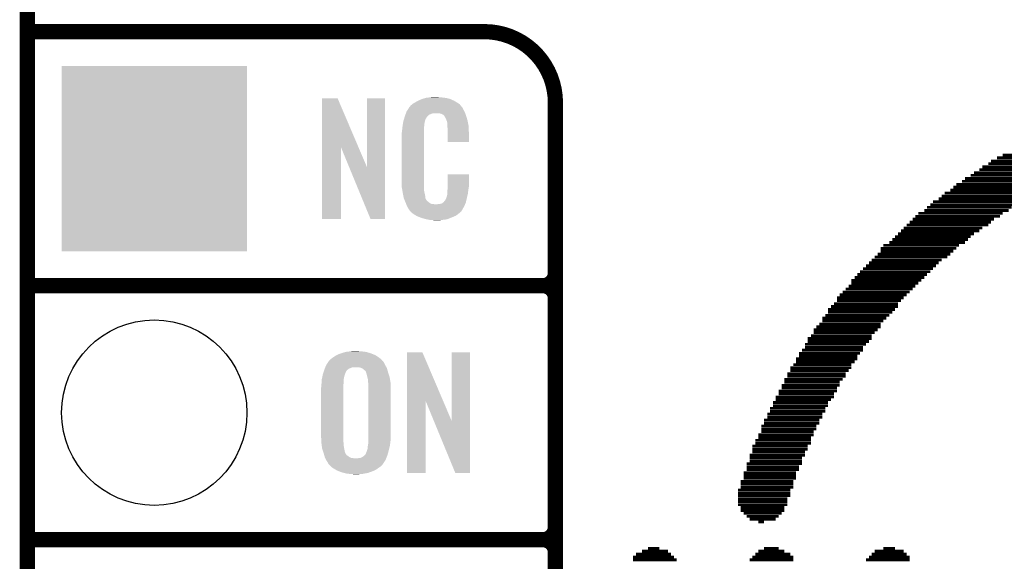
# Model space of a CAD drawing. Extents: x -0.05 to 0.95, y -0.15 to 1.54.
# Tile 7 of 32: x -0.05 to 0.33, y 0.54 to 0.75. Entities that reach past the tile are written whole.
import ezdxf

# ---------------------------------------------------------------- set-up
doc = ezdxf.new("R2010")
doc.units = 0
doc.layers.get('0').update_dxf_attribs({"linetype": 'CONTINUOUS'})
for name, color, linetype in [('GEOMAGNETIC_2_CLICK_V101_GKO', 5, 'CONTINUOUS'), ('GEOMAGNETIC_2_CLICK_V101_GTO', 14, 'CONTINUOUS'), ('GEOMAGNETIC_2_CLICK_V101_GTS', 12, 'CONTINUOUS')]:
    doc.layers.add(name, color=color, linetype=linetype)

# ---------------------------------------------------------------- blocks, each defined once
blk = doc.blocks.new('ROUND_41')
blk.add_circle((0, 0), 0.0365)
blk = doc.blocks.new('SQUARE_42')
blk.add_solid([(0.0365, 0.0365), (0.0365, -0.0365), (-0.0365, 0.0365), (-0.0365, -0.0365)])

msp = doc.modelspace()

# ---------------------------------------------------------------- linework, layer by layer
at = {"layer": 'GEOMAGNETIC_2_CLICK_V101_GKO', "const_width": 0.006}
msp.add_lwpolyline([(-0.05, -0.15), (-0.05, 1.45)], dxfattribs=at)
at = {"layer": 'GEOMAGNETIC_2_CLICK_V101_GTO'}
for points, const_width in [([(-0.05, 0.75), (0.13, 0.75)], 0.006), ([(0.158, -0.022), (0.158, 0.722)], 0.006), ([(0.3342, 0.7014), (0.3812, 0.7014)], 0.0011), ([(0.3285, 0.698), (0.372, 0.698)], 0.0011), ([(0.3296, 0.6991), (0.3743, 0.6991)], 0.0011), ([(0.3319, 0.7003), (0.3778, 0.7003)], 0.0011), ([(0.3228, 0.6945), (0.364, 0.6945)], 0.0011), ([(0.325, 0.6957), (0.3663, 0.6957)], 0.0011), ([(0.3262, 0.6968), (0.3686, 0.6968)], 0.0011), ([(0.3159, 0.6899), (0.3537, 0.6899)], 0.0011), ([(0.3182, 0.6911), (0.356, 0.6911)], 0.0011), ([(0.3193, 0.6922), (0.3583, 0.6922)], 0.0011), ([(0.3216, 0.6934), (0.3617, 0.6934)], 0.0011), ([(0.3113, 0.6865), (0.348, 0.6865)], 0.0011), ([(0.3136, 0.6876), (0.3503, 0.6876)], 0.0011), ([(0.3147, 0.6888), (0.3526, 0.6888)], 0.0011), ([(0.3067, 0.6831), (0.3422, 0.6831)], 0.0011), ([(0.309, 0.6842), (0.3434, 0.6842)], 0.0011), ([(0.3101, 0.6853), (0.3457, 0.6853)], 0.0011), ([(0.301, 0.6785), (0.3342, 0.6785)], 0.0011), ([(0.3033, 0.6796), (0.3365, 0.6796)], 0.0011), ([(0.3044, 0.6808), (0.3377, 0.6808)], 0.0011), ([(0.3056, 0.6819), (0.3399, 0.6819)], 0.0011), ([(0.2975, 0.675), (0.3296, 0.675)], 0.0011), ([(0.2987, 0.6762), (0.3308, 0.6762)], 0.0011), ([(0.2998, 0.6773), (0.3331, 0.6773)], 0.0011), ([(0.2929, 0.6704), (0.3228, 0.6704)], 0.0011), ([(0.2941, 0.6716), (0.325, 0.6716)], 0.0011), ([(0.2952, 0.6727), (0.3262, 0.6727)], 0.0011), ([(0.2964, 0.6739), (0.3285, 0.6739)], 0.0011), ([(0.2895, 0.667), (0.3193, 0.667)], 0.0011), ([(0.2907, 0.6682), (0.3205, 0.6682)], 0.0011), ([(0.2918, 0.6693), (0.3216, 0.6693)], 0.0011), ([(0.2861, 0.6647), (0.3159, 0.6647)], 0.0011), ([(0.2861, 0.6636), (0.3147, 0.6636)], 0.0011), ([(0.2872, 0.6659), (0.317, 0.6659)], 0.0011), ([(0.2815, 0.659), (0.309, 0.659)], 0.0011), ([(0.2826, 0.6601), (0.3101, 0.6601)], 0.0011), ([(0.2838, 0.6613), (0.3124, 0.6613)], 0.0011), ([(0.2849, 0.6624), (0.3136, 0.6624)], 0.0011), ([(0.278, 0.6555), (0.3056, 0.6555)], 0.0011), ([(0.2792, 0.6567), (0.3067, 0.6567)], 0.0011), ([(0.2803, 0.6578), (0.3079, 0.6578)], 0.0011), ([(-0.05, 0.65), (0.153, 0.65)], 0.006), ([(-0.05, 0.65), (0.153, 0.65)], 0.006), ([(0.2746, 0.6521), (0.3021, 0.6521)], 0.0011), ([(0.2746, 0.651), (0.301, 0.651)], 0.0011), ([(0.2758, 0.6532), (0.3033, 0.6532)], 0.0011), ([(0.2769, 0.6544), (0.3044, 0.6544)], 0.0011), ([(0.158, 0.555), (0.158, 0.645)], 0.006), ([(0.2712, 0.6475), (0.2975, 0.6475)], 0.0011), ([(0.2723, 0.6487), (0.2987, 0.6487)], 0.0011), ([(0.2735, 0.6498), (0.2998, 0.6498)], 0.0011), ([(0.2689, 0.6452), (0.2952, 0.6452)], 0.0011), ([(0.2689, 0.6441), (0.2941, 0.6441)], 0.0011), ([(0.27, 0.6464), (0.2964, 0.6464)], 0.0011), ([(0.2654, 0.6406), (0.2918, 0.6406)], 0.0011), ([(0.2654, 0.6395), (0.2907, 0.6395)], 0.0011), ([(0.2666, 0.6418), (0.2929, 0.6418)], 0.0011), ([(0.2677, 0.6429), (0.2929, 0.6429)], 0.0011), ([(0.2631, 0.6372), (0.2884, 0.6372)], 0.0011), ([(0.2631, 0.6361), (0.2872, 0.6361)], 0.0011), ([(0.2643, 0.6383), (0.2895, 0.6383)], 0.0011), ([(0.2597, 0.6326), (0.2849, 0.6326)], 0.0011), ([(0.2608, 0.6338), (0.2861, 0.6338)], 0.0011), ([(0.262, 0.6349), (0.2861, 0.6349)], 0.0011), ([(0.2574, 0.6292), (0.2826, 0.6292)], 0.0011), ([(0.2574, 0.628), (0.2815, 0.628)], 0.0011), ([(0.2586, 0.6303), (0.2826, 0.6303)], 0.0011), ([(0.2597, 0.6315), (0.2838, 0.6315)], 0.0011), ([(0.2551, 0.6246), (0.2792, 0.6246)], 0.0011), ([(0.2563, 0.6269), (0.2803, 0.6269)], 0.0011), ([(0.2563, 0.6257), (0.2792, 0.6257)], 0.0011), ([(0.2528, 0.6212), (0.2769, 0.6212)], 0.0011), ([(0.2528, 0.62), (0.2758, 0.62)], 0.0011), ([(0.254, 0.6234), (0.278, 0.6234)], 0.0011), ([(0.254, 0.6223), (0.2769, 0.6223)], 0.0011), ([(0.2505, 0.6177), (0.2746, 0.6177)], 0.0011), ([(0.2505, 0.6166), (0.2735, 0.6166)], 0.0011), ([(0.2517, 0.6189), (0.2746, 0.6189)], 0.0011), ([(0.2482, 0.6131), (0.2712, 0.6131)], 0.0011), ([(0.2494, 0.6154), (0.2723, 0.6154)], 0.0011), ([(0.2494, 0.6143), (0.2723, 0.6143)], 0.0011), ([(0.2459, 0.6085), (0.2689, 0.6085)], 0.0011), ([(0.2471, 0.6108), (0.27, 0.6108)], 0.0011), ([(0.2471, 0.6097), (0.2689, 0.6097)], 0.0011), ([(0.2482, 0.612), (0.27, 0.612)], 0.0011), ([(0.2448, 0.6062), (0.2677, 0.6062)], 0.0011), ([(0.2448, 0.6051), (0.2666, 0.6051)], 0.0011), ([(0.2459, 0.6074), (0.2677, 0.6074)], 0.0011), ([(0.2425, 0.6017), (0.2643, 0.6017)], 0.0011), ([(0.2437, 0.604), (0.2654, 0.604)], 0.0011), ([(0.2437, 0.6028), (0.2654, 0.6028)], 0.0011), ([(0.2402, 0.5971), (0.262, 0.5971)], 0.0011), ([(0.2414, 0.5994), (0.2631, 0.5994)], 0.0011), ([(0.2414, 0.5982), (0.2631, 0.5982)], 0.0011), ([(0.2425, 0.6005), (0.2643, 0.6005)], 0.0011), ([(0.2391, 0.5948), (0.2608, 0.5948)], 0.0011), ([(0.2391, 0.5936), (0.2608, 0.5936)], 0.0011), ([(0.2402, 0.5959), (0.262, 0.5959)], 0.0011), ([(0.2368, 0.5891), (0.2586, 0.5891)], 0.0011), ([(0.2379, 0.5913), (0.2597, 0.5913)], 0.0011), ([(0.2379, 0.5902), (0.2586, 0.5902)], 0.0011), ([(0.2391, 0.5925), (0.2597, 0.5925)], 0.0011), ([(0.2356, 0.5868), (0.2574, 0.5868)], 0.0011), ([(0.2356, 0.5856), (0.2574, 0.5856)], 0.0011), ([(0.2368, 0.5879), (0.2586, 0.5879)], 0.0011), ([(0.2345, 0.5833), (0.2563, 0.5833)], 0.0011), ([(0.2345, 0.5822), (0.2551, 0.5822)], 0.0011), ([(0.2356, 0.5845), (0.2563, 0.5845)], 0.0011), ([(0.2333, 0.5799), (0.2551, 0.5799)], 0.0011), ([(0.2333, 0.5787), (0.254, 0.5787)], 0.0011), ([(0.2333, 0.5776), (0.254, 0.5776)], 0.0011), ([(0.2345, 0.581), (0.2551, 0.581)], 0.0011), ([(0.2322, 0.5764), (0.2528, 0.5764)], 0.0011), ([(0.2322, 0.5753), (0.2528, 0.5753)], 0.0011), ([(0.2322, 0.5742), (0.2528, 0.5742)], 0.0011), ([(0.2299, 0.5696), (0.2505, 0.5696)], 0.0011), ([(0.231, 0.573), (0.2517, 0.573)], 0.0011), ([(0.231, 0.5719), (0.2517, 0.5719)], 0.0011), ([(0.231, 0.5707), (0.2517, 0.5707)], 0.0011), ([(0.2299, 0.5684), (0.2505, 0.5684)], 0.0011), ([(0.2299, 0.5673), (0.2505, 0.5673)], 0.0011), ([(0.2299, 0.5661), (0.2494, 0.5661)], 0.0011), ([(0.2299, 0.565), (0.2494, 0.565)], 0.0011), ([(0.2299, 0.5638), (0.2494, 0.5638)], 0.0011), ([(0.231, 0.5627), (0.2482, 0.5627)], 0.0011), ([(0.231, 0.5615), (0.2482, 0.5615)], 0.0011), ([(0.2322, 0.5604), (0.2471, 0.5604)], 0.0011), ([(0.2333, 0.5592), (0.2459, 0.5592)], 0.0011), ([(0.2345, 0.5581), (0.2448, 0.5581)], 0.0011), ([(0.2379, 0.557), (0.2402, 0.557)], 0.0011), ([(-0.05, 0.55), (0.153, 0.55)], 0.006), ([(-0.05, 0.55), (0.153, 0.55)], 0.006), ([(0.158, 0.455), (0.158, 0.545)], 0.006), ([(0.1944, 0.5466), (0.1989, 0.5466)], 0.0011), ([(0.2402, 0.5466), (0.2459, 0.5466)], 0.0011), ([(0.2872, 0.5466), (0.2918, 0.5466)], 0.0011), ([(0.1886, 0.5432), (0.2047, 0.5432)], 0.0011), ([(0.1898, 0.5443), (0.2035, 0.5443)], 0.0011), ([(0.1921, 0.5455), (0.2024, 0.5455)], 0.0011), ([(0.2356, 0.5432), (0.2517, 0.5432)], 0.0011), ([(0.2368, 0.5443), (0.2505, 0.5443)], 0.0011), ([(0.2379, 0.5455), (0.2482, 0.5455)], 0.0011), ([(0.2815, 0.5432), (0.2975, 0.5432)], 0.0011), ([(0.2826, 0.5443), (0.2964, 0.5443)], 0.0011), ([(0.2838, 0.5455), (0.2952, 0.5455)], 0.0011), ([(0.1886, 0.5421), (0.2058, 0.5421)], 0.0011), ([(0.2345, 0.5421), (0.2517, 0.5421)], 0.0011), ([(0.2803, 0.5421), (0.2975, 0.5421)], 0.0011)]:
    msp.add_lwpolyline(points, dxfattribs=dict(at, const_width=const_width))
at = {"layer": 'GEOMAGNETIC_2_CLICK_V101_GTO', "const_width": 0.006}
for points in [[(0.158, 0.722, 0.414214), (0.13, 0.75)], [(0.153, 0.65, 0.414214), (0.158, 0.655)], [(0.158, 0.645, 0.414214), (0.153, 0.65)], [(0.158, 0.645, 0.414214), (0.153, 0.65)], [(0.153, 0.55, 0.414214), (0.158, 0.555)], [(0.158, 0.545, 0.414214), (0.153, 0.55)], [(0.158, 0.545, 0.414214), (0.153, 0.55)]]:
    msp.add_lwpolyline(points, format="xyb", dxfattribs=at)
at = {"layer": 'GEOMAGNETIC_2_CLICK_V101_GTO'}
for points in [[(0.0661, 0.7046), (0.0661, 0.7238), (0.08039, 0.7046), (0.0722, 0.7238)], [(0.0661, 0.7238), (0.0661, 0.7238), (0.0722, 0.7238), (0.0661, 0.7238)], [(0.0838, 0.6966), (0.0838, 0.7238), (0.0909, 0.6966), (0.0909, 0.7238)], [(0.0838, 0.7238), (0.0838, 0.7238), (0.0909, 0.7238), (0.0838, 0.7238)], [(0.101, 0.7209), (0.10157, 0.7214), (0.12073, 0.7209), (0.1203, 0.7214)], [(0.10157, 0.7214), (0.1018, 0.7216), (0.1203, 0.7214), (0.12002, 0.7216)], [(0.1018, 0.7216), (0.10231, 0.7219), (0.12002, 0.7216), (0.1196, 0.7219)], [(0.10231, 0.7219), (0.103, 0.7223), (0.1196, 0.7219), (0.11893, 0.7223)], [(0.103, 0.7223), (0.10393, 0.7228), (0.11893, 0.7223), (0.1181, 0.7228)], [(0.10393, 0.7228), (0.1043, 0.723), (0.1181, 0.7228), (0.11764, 0.723)], [(0.1043, 0.723), (0.1053, 0.7234), (0.11764, 0.723), (0.11673, 0.7234)], [(0.1053, 0.7234), (0.1056, 0.7235), (0.11673, 0.7234), (0.1165, 0.7235)], [(0.1056, 0.7235), (0.1062, 0.7237), (0.1165, 0.7235), (0.1157, 0.7237)], [(0.1062, 0.7237), (0.10687, 0.7239), (0.1157, 0.7237), (0.1149, 0.7239)], [(0.10687, 0.7239), (0.1072, 0.724), (0.1149, 0.7239), (0.1141, 0.724)], [(0.1072, 0.724), (0.1084, 0.7241), (0.1141, 0.724), (0.1133, 0.7241)], [(0.1084, 0.7241), (0.109, 0.7242), (0.1133, 0.7241), (0.1127, 0.7242)], [(0.109, 0.7242), (0.1096, 0.7243), (0.1121, 0.7242), (0.1116, 0.7243)], [(0.09892, 0.7173), (0.09914, 0.7179), (0.1083, 0.7173), (0.1098, 0.7179)], [(0.09914, 0.7179), (0.09922, 0.7181), (0.12247, 0.7179), (0.1224, 0.7181)], [(0.09914, 0.7179), (0.09914, 0.7179), (0.1098, 0.7179), (0.1117, 0.7179)], [(0.09922, 0.7181), (0.0994, 0.7186), (0.1224, 0.7181), (0.12213, 0.7186)], [(0.0994, 0.7186), (0.09979, 0.7192), (0.12213, 0.7186), (0.1218, 0.7192)], [(0.09979, 0.7192), (0.10037, 0.7201), (0.1218, 0.7192), (0.1214, 0.7201)], [(0.10037, 0.7201), (0.1005, 0.7203), (0.1214, 0.7201), (0.1212, 0.7203)], [(0.1005, 0.7203), (0.1005, 0.7204), (0.1212, 0.7203), (0.1211, 0.7204)], [(0.1006, 0.7204), (0.10068, 0.7205), (0.1211, 0.7204), (0.121, 0.7205)], [(0.10068, 0.7205), (0.10084, 0.7207), (0.121, 0.7205), (0.1209, 0.7207)], [(0.10084, 0.7207), (0.101, 0.7209), (0.1209, 0.7207), (0.12073, 0.7209)], [(0.1124, 0.7178), (0.1117, 0.7179), (0.12251, 0.7178), (0.12247, 0.7179)], [(0.1129, 0.7177), (0.1124, 0.7178), (0.12254, 0.7177), (0.12251, 0.7178)], [(0.1139, 0.7172), (0.1129, 0.7177), (0.12272, 0.7172), (0.12254, 0.7177)], [(0.09786, 0.7132), (0.09794, 0.7137), (0.1064, 0.7132), (0.1064, 0.7137)], [(0.09794, 0.7137), (0.09801, 0.7141), (0.1064, 0.7137), (0.1065, 0.7141)], [(0.09801, 0.7141), (0.09804, 0.7143), (0.1065, 0.7141), (0.1065, 0.7143)], [(0.09804, 0.7143), (0.0981, 0.7147), (0.1065, 0.7143), (0.10661, 0.7147)], [(0.0981, 0.7147), (0.09831, 0.7154), (0.10661, 0.7147), (0.1068, 0.7154)], [(0.09831, 0.7154), (0.09858, 0.7163), (0.1068, 0.7154), (0.1073, 0.7163)], [(0.09858, 0.7163), (0.0987, 0.7167), (0.1073, 0.7163), (0.1077, 0.7167)], [(0.0987, 0.7167), (0.09892, 0.7173), (0.1077, 0.7167), (0.1083, 0.7173)], [(0.1141, 0.717), (0.1139, 0.7172), (0.12279, 0.717), (0.12272, 0.7172)], [(0.11431, 0.7167), (0.1141, 0.717), (0.1229, 0.7167), (0.12279, 0.717)], [(0.1146, 0.7163), (0.11431, 0.7167), (0.12302, 0.7163), (0.1229, 0.7167)], [(0.115, 0.7154), (0.1146, 0.7163), (0.12328, 0.7154), (0.12302, 0.7163)], [(0.11516, 0.715), (0.115, 0.7154), (0.1234, 0.715), (0.12328, 0.7154)], [(0.1152, 0.7149), (0.11516, 0.715), (0.12342, 0.7149), (0.1234, 0.715)], [(0.1153, 0.7147), (0.1152, 0.7149), (0.12346, 0.7147), (0.12342, 0.7149)], [(0.1153, 0.7146), (0.1153, 0.7147), (0.12348, 0.7146), (0.12346, 0.7147)], [(0.1154, 0.7141), (0.1153, 0.7146), (0.12357, 0.7141), (0.12348, 0.7146)], [(0.1154, 0.7134), (0.1154, 0.7141), (0.1237, 0.7134), (0.12357, 0.7141)], [(0.0975, 0.7103), (0.0976, 0.711), (0.1062, 0.7103), (0.1062, 0.711)], [(0.0975, 0.7096), (0.0975, 0.7103), (0.1062, 0.7096), (0.1062, 0.7103)], [(0.0976, 0.711), (0.09761, 0.7111), (0.1062, 0.711), (0.1062, 0.7111)], [(0.09761, 0.7111), (0.0977, 0.7119), (0.1062, 0.7111), (0.1063, 0.7119)], [(0.0977, 0.7119), (0.09779, 0.7127), (0.1063, 0.7119), (0.1063, 0.7127)], [(0.09779, 0.7127), (0.0978, 0.7128), (0.1063, 0.7127), (0.10632, 0.7128)], [(0.0978, 0.7128), (0.09786, 0.7132), (0.10632, 0.7128), (0.1064, 0.7132)], [(0.11544, 0.7129), (0.1154, 0.7134), (0.1238, 0.7129), (0.1237, 0.7134)], [(0.1155, 0.7121), (0.11544, 0.7129), (0.12383, 0.7121), (0.1238, 0.7129)], [(0.1155, 0.7106), (0.1155, 0.7121), (0.1239, 0.7106), (0.12383, 0.7121)], [(0.1155, 0.7066), (0.1155, 0.7106), (0.1239, 0.7066), (0.1239, 0.7106)], [(0.0974, 0.7091), (0.0975, 0.7096), (0.1062, 0.7091), (0.1062, 0.7096)], [(0.0974, 0.6914), (0.0974, 0.7091), (0.1062, 0.6914), (0.1062, 0.7091)], [(0.0661, 0.6762), (0.0661, 0.7046), (0.0735, 0.6762), (0.0735, 0.7046)], [(0.07679, 0.6966), (0.0735, 0.7046), (0.0838, 0.6966), (0.08039, 0.7046)], [(0.0852, 0.6762), (0.07679, 0.6966), (0.0909, 0.6762), (0.0909, 0.6966)], [(0.09749, 0.6889), (0.0974, 0.6914), (0.1062, 0.6889), (0.1062, 0.6914)], [(0.1155, 0.6889), (0.1155, 0.6938), (0.1239, 0.6889), (0.1239, 0.6938)], [(0.1155, 0.6938), (0.1155, 0.6938), (0.1239, 0.6938), (0.1155, 0.6938)], [(0.0975, 0.6887), (0.09749, 0.6889), (0.10623, 0.6887), (0.1062, 0.6889)], [(0.09759, 0.6882), (0.0975, 0.6887), (0.1063, 0.6882), (0.10623, 0.6887)], [(0.09774, 0.6873), (0.09759, 0.6882), (0.1063, 0.6873), (0.1063, 0.6882)], [(0.0979, 0.6864), (0.09774, 0.6873), (0.10649, 0.6864), (0.1063, 0.6873)], [(0.1154, 0.687), (0.11547, 0.6876), (0.12362, 0.687), (0.1237, 0.6876)], [(0.1154, 0.6861), (0.1154, 0.687), (0.1235, 0.6861), (0.12362, 0.687)], [(0.11547, 0.6876), (0.1155, 0.6878), (0.1237, 0.6876), (0.12373, 0.6878)], [(0.1155, 0.6883), (0.1155, 0.6889), (0.1238, 0.6883), (0.1239, 0.6889)], [(0.1155, 0.6878), (0.1155, 0.6883), (0.12373, 0.6878), (0.1238, 0.6883)], [(0.0981, 0.6854), (0.0979, 0.6864), (0.1067, 0.6854), (0.10649, 0.6864)], [(0.09828, 0.6845), (0.0981, 0.6854), (0.1068, 0.6845), (0.1067, 0.6854)], [(0.0983, 0.6844), (0.09828, 0.6845), (0.10685, 0.6844), (0.1068, 0.6845)], [(0.09859, 0.6837), (0.0983, 0.6844), (0.1072, 0.6837), (0.10685, 0.6844)], [(0.09863, 0.6836), (0.09859, 0.6837), (0.1073, 0.6836), (0.1072, 0.6837)], [(0.09871, 0.6834), (0.09863, 0.6836), (0.1074, 0.6834), (0.1073, 0.6836)], [(0.09879, 0.6832), (0.09871, 0.6834), (0.1077, 0.6832), (0.1074, 0.6834)], [(0.09892, 0.6829), (0.09879, 0.6832), (0.108, 0.6829), (0.1077, 0.6832)], [(0.099, 0.6827), (0.09892, 0.6829), (0.1083, 0.6827), (0.108, 0.6829)], [(0.09908, 0.6825), (0.099, 0.6827), (0.1086, 0.6825), (0.1083, 0.6827)], [(0.1131, 0.6823), (0.1136, 0.6826), (0.12256, 0.6823), (0.1227, 0.6826)], [(0.1136, 0.6826), (0.114, 0.6829), (0.1227, 0.6826), (0.12277, 0.6829)], [(0.1141, 0.6831), (0.1145, 0.6835), (0.12281, 0.6831), (0.1229, 0.6835)], [(0.1141, 0.6829), (0.1141, 0.6831), (0.12277, 0.6829), (0.12281, 0.6831)], [(0.1145, 0.6835), (0.115, 0.6844), (0.1229, 0.6835), (0.1231, 0.6844)], [(0.115, 0.6844), (0.1153, 0.6854), (0.1231, 0.6844), (0.12334, 0.6854)], [(0.1153, 0.6855), (0.1154, 0.6857), (0.12336, 0.6855), (0.12341, 0.6857)], [(0.1153, 0.6854), (0.1153, 0.6855), (0.12334, 0.6854), (0.12336, 0.6855)], [(0.1154, 0.6857), (0.1154, 0.6861), (0.12341, 0.6857), (0.1235, 0.6861)], [(0.09919, 0.6822), (0.09908, 0.6825), (0.1092, 0.6822), (0.1086, 0.6825)], [(0.09927, 0.682), (0.09919, 0.6822), (0.111, 0.682), (0.1092, 0.6822)], [(0.0995, 0.6814), (0.09927, 0.682), (0.12214, 0.6814), (0.12242, 0.682)], [(0.09978, 0.6809), (0.0995, 0.6814), (0.1219, 0.6809), (0.12214, 0.6814)], [(0.1, 0.6805), (0.09978, 0.6809), (0.12166, 0.6805), (0.1219, 0.6809)], [(0.1004, 0.6799), (0.1, 0.6805), (0.1213, 0.6799), (0.12166, 0.6805)], [(0.1005, 0.6798), (0.1004, 0.6799), (0.12124, 0.6798), (0.1213, 0.6799)], [(0.1005, 0.6797), (0.1005, 0.6798), (0.12118, 0.6797), (0.12124, 0.6798)], [(0.10076, 0.6794), (0.1005, 0.6797), (0.121, 0.6794), (0.12118, 0.6797)], [(0.10093, 0.6792), (0.10076, 0.6794), (0.1209, 0.6792), (0.121, 0.6794)], [(0.1011, 0.679), (0.10093, 0.6792), (0.12065, 0.679), (0.1209, 0.6792)], [(0.10133, 0.6788), (0.1011, 0.679), (0.1204, 0.6788), (0.12065, 0.679)], [(0.1018, 0.6784), (0.10133, 0.6788), (0.11993, 0.6784), (0.1204, 0.6788)], [(0.1114, 0.682), (0.1117, 0.6821), (0.12242, 0.682), (0.12246, 0.6821)], [(0.1121, 0.6821), (0.1131, 0.6823), (0.12246, 0.6821), (0.12256, 0.6823)], [(0.10212, 0.6782), (0.1018, 0.6784), (0.1197, 0.6782), (0.11993, 0.6784)], [(0.10324, 0.6775), (0.10212, 0.6782), (0.1187, 0.6775), (0.1197, 0.6782)], [(0.1034, 0.6774), (0.10324, 0.6775), (0.11847, 0.6774), (0.1187, 0.6775)], [(0.10469, 0.6769), (0.1034, 0.6774), (0.1173, 0.6769), (0.11847, 0.6774)], [(0.1052, 0.6767), (0.10469, 0.6769), (0.11679, 0.6767), (0.1173, 0.6769)], [(0.1069, 0.6762), (0.1052, 0.6767), (0.1155, 0.6762), (0.11679, 0.6767)], [(0.10797, 0.676), (0.1069, 0.6762), (0.1146, 0.676), (0.1155, 0.6762)], [(0.1085, 0.6759), (0.10797, 0.676), (0.1135, 0.6759), (0.1146, 0.676)], [(0.1092, 0.6758), (0.1085, 0.6759), (0.1129, 0.6758), (0.1135, 0.6759)], [(0.1103, 0.6757), (0.1098, 0.6758), (0.1123, 0.6757), (0.1129, 0.6758)], [(0.0688, 0.6204), (0.0695, 0.6211), (0.0899, 0.6204), (0.0893, 0.6211)], [(0.0695, 0.6211), (0.0702, 0.6216), (0.0893, 0.6211), (0.08863, 0.6216)], [(0.0702, 0.6216), (0.07035, 0.6217), (0.08863, 0.6216), (0.0885, 0.6217)], [(0.07035, 0.6217), (0.0714, 0.6224), (0.0885, 0.6217), (0.08745, 0.6224)], [(0.0714, 0.6224), (0.072, 0.6227), (0.08745, 0.6224), (0.087, 0.6227)], [(0.072, 0.6227), (0.0728, 0.6231), (0.087, 0.6227), (0.08597, 0.6231)], [(0.0728, 0.6231), (0.0737, 0.6234), (0.08597, 0.6231), (0.0852, 0.6234)], [(0.0737, 0.6234), (0.0746, 0.6237), (0.0852, 0.6234), (0.08418, 0.6237)], [(0.0746, 0.6237), (0.0754, 0.6239), (0.08418, 0.6237), (0.0835, 0.6239)], [(0.0754, 0.6239), (0.0758, 0.624), (0.0835, 0.6239), (0.08275, 0.624)], [(0.0758, 0.624), (0.0769, 0.6241), (0.08275, 0.624), (0.082, 0.6241)], [(0.0769, 0.6241), (0.07755, 0.6242), (0.082, 0.6241), (0.0812, 0.6242)], [(0.07755, 0.6242), (0.0782, 0.6243), (0.0807, 0.6242), (0.0802, 0.6243)], [(0.0995, 0.6046), (0.0995, 0.6238), (0.11379, 0.6046), (0.1056, 0.6238)], [(0.0995, 0.6238), (0.0995, 0.6238), (0.1056, 0.6238), (0.0995, 0.6238)], [(0.1172, 0.5966), (0.1172, 0.6238), (0.1243, 0.5966), (0.1243, 0.6238)], [(0.1172, 0.6238), (0.1172, 0.6238), (0.1243, 0.6238), (0.1172, 0.6238)], [(0.06672, 0.6161), (0.06691, 0.6167), (0.0755, 0.6161), (0.0759, 0.6167)], [(0.06691, 0.6167), (0.067, 0.617), (0.0759, 0.6167), (0.07626, 0.617)], [(0.067, 0.617), (0.06708, 0.6172), (0.07626, 0.617), (0.0765, 0.6172)], [(0.06708, 0.6172), (0.06721, 0.6175), (0.0765, 0.6172), (0.0771, 0.6175)], [(0.06721, 0.6175), (0.06734, 0.6178), (0.0771, 0.6175), (0.0779, 0.6178)], [(0.06734, 0.6178), (0.06738, 0.6179), (0.0779, 0.6178), (0.0784, 0.6179)], [(0.06738, 0.6179), (0.06776, 0.6188), (0.09143, 0.6179), (0.0909, 0.6188)], [(0.06776, 0.6188), (0.0678, 0.6189), (0.0909, 0.6188), (0.09086, 0.6189)], [(0.0678, 0.6189), (0.06833, 0.6197), (0.09086, 0.6189), (0.0905, 0.6197)], [(0.06833, 0.6197), (0.06873, 0.6203), (0.0905, 0.6197), (0.0901, 0.6203)], [(0.06873, 0.6203), (0.0688, 0.6204), (0.0901, 0.6203), (0.0899, 0.6204)], [(0.0813, 0.6177), (0.0805, 0.6179), (0.09154, 0.6177), (0.09143, 0.6179)], [(0.08153, 0.6176), (0.0813, 0.6177), (0.0916, 0.6176), (0.09154, 0.6177)], [(0.082, 0.6174), (0.08153, 0.6176), (0.09166, 0.6174), (0.0916, 0.6176)], [(0.0824, 0.6171), (0.082, 0.6174), (0.09175, 0.6171), (0.09166, 0.6174)], [(0.0828, 0.6167), (0.0824, 0.6171), (0.09186, 0.6167), (0.09175, 0.6171)], [(0.0831, 0.6165), (0.0828, 0.6167), (0.09192, 0.6165), (0.09186, 0.6167)], [(0.06593, 0.6121), (0.06599, 0.6131), (0.0746, 0.6121), (0.0746, 0.6131)], [(0.06599, 0.6131), (0.066, 0.6132), (0.0746, 0.6131), (0.07462, 0.6132)], [(0.066, 0.6132), (0.06619, 0.6141), (0.07462, 0.6132), (0.0748, 0.6141)], [(0.06619, 0.6141), (0.06634, 0.6148), (0.0748, 0.6141), (0.075, 0.6148)], [(0.06634, 0.6148), (0.0664, 0.6151), (0.075, 0.6148), (0.0751, 0.6151)], [(0.0664, 0.6151), (0.06659, 0.6157), (0.0751, 0.6151), (0.0753, 0.6157)], [(0.06659, 0.6157), (0.06668, 0.616), (0.0753, 0.6157), (0.0755, 0.616)], [(0.06668, 0.616), (0.06672, 0.6161), (0.0755, 0.616), (0.0755, 0.6161)], [(0.0833, 0.6163), (0.0831, 0.6165), (0.09198, 0.6163), (0.09192, 0.6165)], [(0.0833, 0.6162), (0.0833, 0.6163), (0.09201, 0.6162), (0.09198, 0.6163)], [(0.08341, 0.6159), (0.0833, 0.6162), (0.0921, 0.6159), (0.09201, 0.6162)], [(0.0836, 0.6154), (0.08341, 0.6159), (0.09226, 0.6154), (0.0921, 0.6159)], [(0.0838, 0.6146), (0.0836, 0.6154), (0.09251, 0.6146), (0.09226, 0.6154)], [(0.08394, 0.614), (0.0838, 0.6146), (0.0927, 0.614), (0.09251, 0.6146)], [(0.0842, 0.6129), (0.08394, 0.614), (0.09289, 0.6129), (0.0927, 0.614)], [(0.0842, 0.6121), (0.0842, 0.6129), (0.09303, 0.6121), (0.09289, 0.6129)], [(0.0657, 0.6097), (0.0658, 0.6103), (0.0745, 0.6097), (0.0745, 0.6103)], [(0.0657, 0.5911), (0.0657, 0.6097), (0.0745, 0.5911), (0.0745, 0.6097)], [(0.0658, 0.6108), (0.06581, 0.6109), (0.0745, 0.6108), (0.0745, 0.6109)], [(0.0658, 0.6103), (0.0658, 0.6108), (0.0745, 0.6103), (0.0745, 0.6108)], [(0.06581, 0.6109), (0.0659, 0.6116), (0.0745, 0.6109), (0.07456, 0.6116)], [(0.0659, 0.6116), (0.06593, 0.6121), (0.07456, 0.6116), (0.0746, 0.6121)], [(0.08427, 0.6117), (0.0842, 0.6121), (0.0931, 0.6117), (0.09303, 0.6121)], [(0.0843, 0.6115), (0.08427, 0.6117), (0.0931, 0.6115), (0.0931, 0.6117)], [(0.0843, 0.5893), (0.0843, 0.6115), (0.0931, 0.5893), (0.0931, 0.6115)], [(0.0995, 0.5762), (0.0995, 0.6046), (0.1069, 0.5762), (0.1069, 0.6046)], [(0.11019, 0.5966), (0.1069, 0.6046), (0.1172, 0.5966), (0.11379, 0.6046)], [(0.1186, 0.5762), (0.11019, 0.5966), (0.1243, 0.5762), (0.1243, 0.5966)], [(0.0658, 0.5885), (0.0657, 0.5911), (0.0745, 0.5885), (0.0745, 0.5911)], [(0.0658, 0.5884), (0.0658, 0.5885), (0.07452, 0.5884), (0.0745, 0.5885)], [(0.06586, 0.5879), (0.0658, 0.5884), (0.0746, 0.5879), (0.07452, 0.5884)], [(0.06596, 0.5871), (0.06586, 0.5879), (0.0746, 0.5871), (0.0746, 0.5879)], [(0.0661, 0.586), (0.06596, 0.5871), (0.07479, 0.586), (0.0746, 0.5871)], [(0.06629, 0.5854), (0.0661, 0.586), (0.0749, 0.5854), (0.07479, 0.586)], [(0.0838, 0.5851), (0.084, 0.5858), (0.09235, 0.5851), (0.09252, 0.5858)], [(0.084, 0.5858), (0.0841, 0.5868), (0.09252, 0.5858), (0.09277, 0.5868)], [(0.0841, 0.5868), (0.08412, 0.5869), (0.09277, 0.5868), (0.0928, 0.5869)], [(0.08412, 0.5869), (0.0843, 0.5879), (0.0928, 0.5869), (0.09292, 0.5879)], [(0.0843, 0.5879), (0.0843, 0.5893), (0.09292, 0.5879), (0.0931, 0.5893)], [(0.06657, 0.5845), (0.06629, 0.5854), (0.0751, 0.5845), (0.0749, 0.5854)], [(0.0667, 0.5841), (0.06657, 0.5845), (0.0753, 0.5841), (0.0751, 0.5845)], [(0.06682, 0.5837), (0.0667, 0.5841), (0.0755, 0.5837), (0.0753, 0.5841)], [(0.06685, 0.5836), (0.06682, 0.5837), (0.0756, 0.5836), (0.0755, 0.5837)], [(0.06691, 0.5834), (0.06685, 0.5836), (0.0757, 0.5834), (0.0756, 0.5836)], [(0.06696, 0.5832), (0.06691, 0.5834), (0.0759, 0.5832), (0.0757, 0.5834)], [(0.06705, 0.5829), (0.06696, 0.5832), (0.0764, 0.5829), (0.0759, 0.5832)], [(0.06717, 0.5825), (0.06705, 0.5829), (0.0769, 0.5825), (0.0764, 0.5829)], [(0.0672, 0.5824), (0.06717, 0.5825), (0.07713, 0.5824), (0.0769, 0.5825)], [(0.0673, 0.5822), (0.0672, 0.5824), (0.0776, 0.5822), (0.07713, 0.5824)], [(0.06735, 0.5821), (0.0673, 0.5822), (0.0784, 0.5821), (0.0776, 0.5822)], [(0.0674, 0.582), (0.06735, 0.5821), (0.0795, 0.582), (0.0784, 0.5821)], [(0.0678, 0.5812), (0.0674, 0.582), (0.091, 0.5812), (0.09134, 0.582)], [(0.0799, 0.582), (0.0804, 0.5821), (0.09134, 0.582), (0.09138, 0.5821)], [(0.081, 0.5821), (0.0817, 0.5824), (0.09138, 0.5821), (0.09151, 0.5824)], [(0.0817, 0.5824), (0.0822, 0.5827), (0.09151, 0.5824), (0.09163, 0.5827)], [(0.0822, 0.5827), (0.08268, 0.5831), (0.09163, 0.5827), (0.0918, 0.5831)], [(0.08268, 0.5831), (0.0828, 0.5832), (0.0918, 0.5831), (0.09183, 0.5832)], [(0.0828, 0.5832), (0.0833, 0.5837), (0.09183, 0.5832), (0.09197, 0.5837)], [(0.0833, 0.5838), (0.0834, 0.5841), (0.09199, 0.5838), (0.09208, 0.5841)], [(0.0833, 0.5837), (0.0833, 0.5838), (0.09197, 0.5837), (0.09199, 0.5838)], [(0.0834, 0.5841), (0.0836, 0.5845), (0.09208, 0.5841), (0.09219, 0.5845)], [(0.0836, 0.5845), (0.08373, 0.5849), (0.09219, 0.5845), (0.0923, 0.5849)], [(0.08373, 0.5849), (0.0838, 0.5851), (0.0923, 0.5849), (0.09235, 0.5851)], [(0.0684, 0.5803), (0.0678, 0.5812), (0.09038, 0.5803), (0.091, 0.5812)], [(0.0687, 0.5797), (0.0684, 0.5803), (0.08997, 0.5797), (0.09038, 0.5803)], [(0.0688, 0.5796), (0.0687, 0.5797), (0.0899, 0.5796), (0.08997, 0.5797)], [(0.069, 0.5794), (0.0688, 0.5796), (0.0897, 0.5794), (0.0899, 0.5796)], [(0.0695, 0.5789), (0.069, 0.5794), (0.0893, 0.5789), (0.0897, 0.5794)], [(0.07008, 0.5784), (0.0695, 0.5789), (0.0885, 0.5784), (0.0893, 0.5789)], [(0.0702, 0.5783), (0.07008, 0.5784), (0.08836, 0.5783), (0.0885, 0.5784)], [(0.07139, 0.5776), (0.0702, 0.5783), (0.0874, 0.5776), (0.08836, 0.5783)], [(0.0719, 0.5773), (0.07139, 0.5776), (0.08676, 0.5773), (0.0874, 0.5776)], [(0.07287, 0.5769), (0.0719, 0.5773), (0.0859, 0.5769), (0.08676, 0.5773)], [(0.0736, 0.5766), (0.07287, 0.5769), (0.08505, 0.5766), (0.0859, 0.5769)], [(0.07468, 0.5763), (0.0736, 0.5766), (0.0842, 0.5763), (0.08505, 0.5766)], [(0.0754, 0.5761), (0.07468, 0.5763), (0.0831, 0.5761), (0.0842, 0.5763)], [(0.077, 0.5759), (0.0754, 0.5761), (0.082, 0.5759), (0.0831, 0.5761)], [(0.0776, 0.5758), (0.077, 0.5759), (0.0808, 0.5758), (0.082, 0.5759)], [(0.0787, 0.5757), (0.0783, 0.5758), (0.0795, 0.5757), (0.0808, 0.5758)]]:
    msp.add_solid(points, dxfattribs=at)

# ---------------------------------------------------------------- block references
at = {"layer": 'GEOMAGNETIC_2_CLICK_V101_GTS'}
for name, p in [('SQUARE_42', (0, 0.7)), ('ROUND_41', (0, 0.6))]:
    msp.add_blockref(name, p, dxfattribs=at)

doc.saveas('drawing.dxf')
